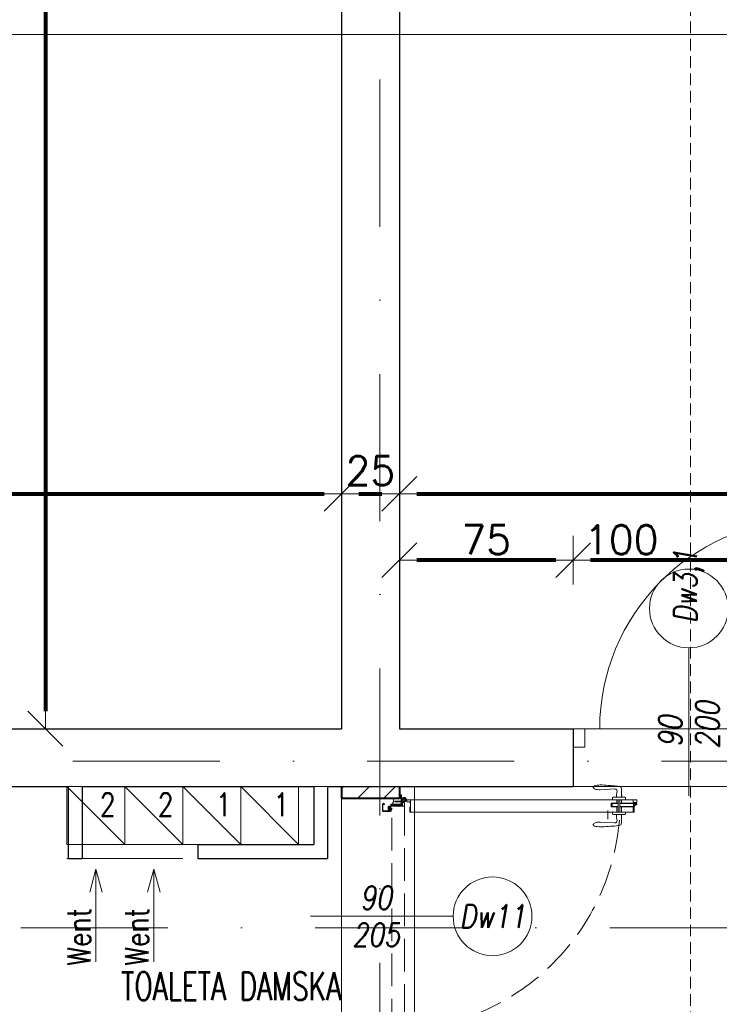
# Model space of a CAD drawing. Header units: metres. Extents: x 7408630 to 15602436, y 5561464 to 13303678.
# Tile 84 of 123: x 7414206 to 7414508, y 5564102 to 5564527. Entities that reach past the tile are written whole.
import ezdxf
from ezdxf.enums import TextEntityAlignment as Align

# ---------------------------------------------------------------- set-up
doc = ezdxf.new("R2010")
doc.units = ezdxf.units.M
doc.header["$MEASUREMENT"] = 0
for name, pattern in [('CARKOVANA', [7.5, 5, -2.5]), ('CENTER', [0.6, 0.375, -0.075, 0.075, -0.075]), ('DASHDOT', [25.4, 12.7, -6.35, 0, -6.35]), ('Hidden Line', [391.222223, 282.222223, -109])]:
    doc.linetypes.add(name, pattern=pattern)
for name, color, linetype, lineweight in [('!! 0_ Istn-sciany', 3, 'Continuous', 30), ('!! 0_ Istn-widok', 1, 'Continuous', 15), ('!! 0_Istn-drzwi', 1, 'Continuous', 13), ('!! 0_Istn-went', 5, 'Continuous', 13), ('!! 0_Opis_pom', 9, 'Continuous', 13), ('!! 0_Osie', 1, 'DASHDOT', 13), ('!! 1_drzwi opis', 151, 'Continuous', 9), ('!! 1_drzwi-linia', 213, 'Continuous', 5), ('!! 1_hatch projektowane ściany', 4, 'Continuous', 5), ('!! 1_OPIS POM NOWE', 140, 'Continuous', 5), ('!! 1_PROJ Sciany', 2, 'Continuous', 40), ('!! 2_drzwi opis', 151, 'Continuous', 9), ('!! wymiary osi', 250, 'Continuous', 5), ('0-osie-liniA', 14, 'DASHDOT', 5), ('Granica', 112, 'Continuous', 80)]:
    doc.layers.add(name, color=color, linetype=linetype, lineweight=lineweight)
doc.layers.add('!! 0_ramki', color=66, linetype='Continuous', lineweight=9, plot=False)
doc.layers.add('Powierzchnia', color=140, linetype='Continuous', lineweight=5, plot=False)
doc.layers.add('!! 1_Wyburzenia', color=252, linetype='CARKOVANA', lineweight=13, true_color=0x696969)
doc.styles.add('50', font='ROMANS.shx', dxfattribs={"width": 0.8, "oblique": 10, "height": 10})
doc.styles.add('ARCHETYP', font='romans.shx', dxfattribs={"height": 15})
doc.styles.add('ARIAL', font='tahoma.ttf')
doc.styles.add('TXT', font='simplex.shx')
doc.dimstyles.new('DIM50', dxfattribs={"dimscale": 5, "dimtxt": 2, "dimasz": 1, "dimexe": 0, "dimexo": 0, "dimgap": 0.5, "dimtad": 1, "dimdec": 4, "dimrnd": 0.5, "dimdsep": 46, "dimtxsty": 'TXT', "dimblk": 'TICK1', "dimblk1": 'TICK1', "dimblk2": 'TICK1', "dimsah": 1, "dimcen": 0, "dimse1": 1, "dimse2": 1, "dimclrd": 1, "dimclre": 7, "dimclrt": 9, "dimadec": 0, "dimazin": 0, "dimtfac": 1, "dimtdec": 4, "dimtmove": 2, "dimatfit": 3, "dimldrblk": 'TICK1', "dimfxl": 1, "dimtolj": 1, "dimarcsym": 0})

# ---------------------------------------------------------------- blocks, each defined once
blk = doc.blocks.new('BLOK OSI')
at = {"layer": '0-osie-liniA', "ltscale": 5}
for points in [[(52592.21142, -193637.0088), (52592.21142, -199860.81919)], [(51570.03302, -197490.0883), (53810.60983, -197490.0883)], [(48624.30568, -197562.0883), (53810.60983, -197562.0883)]]:
    blk.add_lwpolyline(points, dxfattribs=at)
blk = doc.blocks.new('8544-EI60')
at = {"color": 254, "true_color": 0xe9d9be}
for p, q in [((-5.3, 0), (6, 0)), ((6, 0), (7.4, -1.4)), ((-7.5, -2.2), (-7.5, -2.2)), ((-7.5, -5.2), (-7.5, -5.2)), ((-7.5, -8.2), (-7.5, -8.2)), ((-5.6, -0.1), (-7.4, -1.9)), ((-5.5, -3), (-7.4, -4.9)), ((-5.5, -6), (-7.4, -7.9)), ((-5.5, -1.4), (-6.6, -2.6)), ((-5.5, -4.4), (-6.6, -5.6)), ((-5.5, -7.4), (-6.6, -8.6)), ((-5.5, -3), (-5.5, -1.4)), ((-5.5, -6), (-5.5, -4.4)), ((-5.5, -7.4), (-5.3, -8)), ((-5.3, -8), (-1.2, -8)), ((-4.5, -3.9), (-4.5, -1)), ((-4.5, -1), (5, -1)), ((-4.5, -3.9), (0.4, -2.7)), ((-4.5, -5), (0.1, -3.8)), ((-4.5, -7), (-4.5, -5)), ((-4.5, -7), (-1.2, -7)), ((-0.7, -8.5), (-1.1, -12.4)), ((0.3, -8.6), (-0.1, -12.1)), ((3.1, -13.5), (-0.1, -13.5)), ((0.1, -3.8), (5.2, -7.4)), ((3, -12.5), (0.3, -12.5)), ((0.4, -2.7), (5, -6.1)), ((5, -6.1), (5, -1)), ((6, -1.4), (6.6, -2.1)), ((6, -3.2), (6, -1.4)), ((6, -3.2), (7.4, -4.5)), ((6, -4.6), (6.6, -5.3)), ((6, -6), (6, -4.6)), ((6.7, -6.4), (7.5, -6)), ((7.5, -1.7), (7.5, -1.7)), ((7.5, -4.9), (7.5, -4.9)), ((7.5, -8), (7.6, -9.4))]:
    blk.add_line(p, q, dxfattribs=at)
for centre, radius, start, end in [((-5.3, -0.5), 0.5, 90, 135), ((-7, -2.2), 0.5, 135, 180), ((-7, -2.2), 0.5, 180, 315), ((-7, -5.2), 0.5, 135, 180), ((-7, -5.2), 0.5, 180, 315), ((-7, -8.2), 0.5, 135, 180), ((-7, -8.2), 0.5, 180, 315), ((-1.2, -8.5), 1.5, 354.4366, 90), ((-1.2, -8.5), 0.5, 354.4366, 90), ((0.4, -12.5), 1.5, 174.4366, 180.4125), ((-0.1, -12.5), 1, 180.4125, 270), ((0.3, -12.1), 0.4, 174.4366, 270), ((3, -11.5), 1, 270, 290.1212), ((3.1, -12.5), 1, 270, 288.9845), ((0.1, -3.8), 9.19, 290.1212, 302.4406), ((0.1, -3.8), 10.2, 288.9845, 310.5414), ((3.7, -9.5), 2.5, 302.4406, 54.3761), ((6.5, -6), 0.5, 180, 296.5747), ((7, -1.7), 0.5, 225, 0), ((7, -4.9), 0.5, 225, 0), ((5.1, -9.7), 2.5, 310.5414, 5.5701), ((7, -1.7), 0.5, 0, 45), ((7, -4.9), 0.5, 0, 45)]:
    blk.add_arc(centre, radius, start, end, dxfattribs=at)
blk = doc.blocks.new('zaw-dr-90-p')
at = {"color": 2, "linetype": 'CENTER', "ltscale": 0.2}
for p, q in [((12, 0), (-12, 0)), ((0, 12), (0, -12)), ((24.5, 24), (31, 24)), ((24.5, 19), (31, 19))]:
    blk.add_line(p, q, dxfattribs=at)
at = {"ltscale": 0.2}
for p, q in [((10, 12), (6.5, 12)), ((10, 0), (10, 6.5))]:
    blk.add_line(p, q, dxfattribs=at)
blk.add_lwpolyline([(0, 6.5), (23.5, 6.5, 0.414214), (28, 11), (28, 31), (24.5, 31), (24.5, 11, -0.414214), (23.5, 10), (0, 10, 4.561698), (7.6, 6.5), (4.9, 4.2)], format="xyb", dxfattribs=at)
blk.add_lwpolyline([(-0.2, -0.2), (-2.5, -0.2), (-2.5, 0.2), (-0.2, 0.2), (-0.2, 2.5), (0.2, 2.5), (0.2, 0.2), (2.8, 0.2), (2.8, -0.2), (0.2, -0.2), (0.2, -2.8), (-0.2, -2.8)], close=True)
blk.add_lwpolyline([(10, 10), (10, 39), (6.5, 39), (6.5, 10)], dxfattribs=at)
blk.add_circle((0, 0), 6.5, dxfattribs=at)
blk = doc.blocks.new('drzwi 90- sc 12')
h = blk.add_hatch()
h.set_pattern_fill('ANSI37', color=256, scale=0.022, angle=0.001, style=0)
h.set_pattern_definition([(45.0010491, (2407.02095, 648.17796), (-0.04939231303, 0.04939050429), []), (135.0010491, (2407.02095, 648.17796), (-0.04939050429, -0.04939231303), [])])
h.paths.add_polyline_path([(-13715.37, 20305.72), (-13715.57, 20305.72), (-13715.57, 20307.72), (-13715.37, 20307.72)])
h = blk.add_hatch()
h.set_pattern_fill('ANSI37', color=256, scale=0.022, angle=0.001, style=0)
h.set_pattern_definition([(135.0010491, (4473.9854, -4604.62511), (0.04939050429, 0.04939231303), []), (45.0010491, (4473.9854, -4604.62511), (0.04939231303, -0.04939050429), [])])
h.paths.add_polyline_path([(-13617.17, 20305.72), (-13616.97, 20305.72), (-13616.97, 20306.72), (-13617.17, 20306.72)])
h.paths.add_polyline_path([(-13617.17, 20306.72), (-13616.97, 20306.72), (-13616.97, 20307.72), (-13617.17, 20307.72)])
for p, q in [((-13616.12, 20410.26), (-13620.22, 20410.26)), ((-13616.12, 20410.26), (-13620, 20410.26)), ((-13618.17, 20410.26), (-13618.17, 20409.96)), ((-13618.17, 20410.26), (-13616.22, 20410.26)), ((-13618.17, 20410.26), (-13616.22, 20410.26)), ((-13617.77, 20410.26), (-13616.92, 20411.46)), ((-13616.92, 20410.26), (-13616.92, 20411.46)), ((-13616.62, 20411.46), (-13616.92, 20411.46)), ((-13616.62, 20411.46), (-13616.92, 20411.46)), ((-13616.62, 20410.26), (-13616.62, 20411.46)), ((-13616.62, 20410.26), (-13616.62, 20411.26)), ((-13616.62, 20410.66), (-13616.62, 20410.86)), ((-13616.22, 20410.26), (-13616.22, 20409.96)), ((-13616.22, 20409.96), (-13616.22, 20410.26)), ((-13616.12, 20410.26), (-13616.12, 20411.46)), ((-13616.12, 20411.46), (-13615.02, 20411.46)), ((-13614.92, 20411.36), (-13614.92, 20313.77)), ((-13620.32, 20410.16), (-13620.32, 20313.77)), ((-13618, 20409.86), (-13620.32, 20409.86)), ((-13618.17, 20409.96), (-13616.22, 20409.96)), ((-13618, 20404.16), (-13618, 20409.96)), ((-13617.9, 20404.16), (-13617.9, 20409.96)), ((-13616.5, 20404.16), (-13616.5, 20409.96)), ((-13616.4, 20404.16), (-13616.4, 20409.96)), ((-13614.92, 20409.86), (-13616.4, 20409.86)), ((-13618, 20404.76), (-13620.32, 20404.76)), ((-13620.32, 20404.16), (-13614.92, 20404.16)), ((-13620.32, 20403.36), (-13614.92, 20403.36)), ((-13618, 20402.76), (-13620.32, 20402.76)), ((-13618, 20400.34), (-13618, 20403.36)), ((-13617.9, 20400.84), (-13617.9, 20403.36)), ((-13616.5, 20400.84), (-13616.5, 20403.36)), ((-13616.4, 20404.76), (-13614.92, 20404.76)), ((-13616.4, 20400.34), (-13616.4, 20403.36)), ((-13616.4, 20402.76), (-13614.92, 20402.76)), ((-13619.54, 20398.92), (-13623.37, 20398.92)), ((-13619.54, 20398.92), (-13623.37, 20398.92)), ((-13618, 20400.34), (-13616.4, 20400.34)), ((-13616.5, 20400.84), (-13617.9, 20400.84)), ((-13617.9, 20400.84), (-13616.5, 20400.84)), ((-13620.32, 20313.47), (-13620.32, 20317.97)), ((-13614.92, 20312.27), (-13614.92, 20317.97)), ((-13614.92, 20313.77), (-13620.32, 20313.77)), ((-13618.22, 20313.37), (-13620.22, 20313.37)), ((-13618.22, 20313.67), (-13618.22, 20313.37)), ((-13618.22, 20313.67), (-13616.42, 20313.67)), ((-13615.92, 20313.17), (-13615.92, 20312.17)), ((-13715.57, 20308.32), (-13715.57, 20308.56)), ((-13715.57, 20307.69), (-13715.57, 20308.56)), ((-13715.57, 20307.82), (-13715.57, 20308.56)), ((-13617.77, 20311.12), (-13617.77, 20305.72)), ((-13617.77, 20311.12), (-13617.77, 20305.72)), ((-13617.37, 20309.92), (-13617.37, 20305.82)), ((-13616.17, 20309.92), (-13617.37, 20309.92)), ((-13616.17, 20309.92), (-13616.17, 20311.02)), ((-13615.92, 20312.17), (-13615.02, 20312.17)), ((-13715.57, 20307.72), (-13715.37, 20307.72)), ((-13715.77, 20301.96), (-13716.27, 20301.96)), ((-13616.77, 20301.96), (-13616.27, 20301.96))]:
    blk.add_line(p, q)
at = {"ltscale": 0.2}
for p, q in [((-13621.38, 20406.26), (-13621.38, 20401.26)), ((-13620.32, 20406.56), (-13621.08, 20406.56)), ((-13614.92, 20406.56), (-13614.16, 20406.56)), ((-13613.86, 20406.26), (-13613.86, 20401.26)), ((-13621.38, 20404.81), (-13624.98, 20404.81)), ((-13624.98, 20401.86), (-13624.58, 20395.61)), ((-13621.38, 20402.71), (-13622.87, 20402.71)), ((-13613.86, 20404.81), (-13610.26, 20404.81)), ((-13613.86, 20402.71), (-13612.38, 20402.71)), ((-13613.36, 20405.01), (-13613.36, 20404.81)), ((-13613.36, 20405.01), (-13612.86, 20405.01)), ((-13612.86, 20405.01), (-13612.86, 20404.81)), ((-13610.26, 20401.86), (-13610.66, 20395.61)), ((-13620.32, 20400.96), (-13621.08, 20400.96)), ((-13614.92, 20400.96), (-13614.16, 20400.96))]:
    blk.add_line(p, q, dxfattribs=at)
at = {"linetype": 'Hidden Line', "lineweight": 9, "ltscale": 0.05}
for p, q in [((-13616.27, 20311.12), (-13716.27, 20311.12)), ((-13715.07, 20305.72), (-13617.47, 20305.72))]:
    blk.add_line(p, q, dxfattribs=at)
for points in [[(-13665.27, 20284.96), (-13665.27, 20325.83)], [(-13615.57, 20309.64), (-13615.32, 20309.64), (-13615.32, 20309.82), (-13616.32, 20309.82), (-13616.32, 20309.64), (-13615.92, 20309.64)], [(-13715.37, 20307.72), (-13715.37, 20305.72), (-13715.57, 20305.72), (-13715.57, 20307.72)]]:
    blk.add_lwpolyline(points)
at = {"lineweight": 30}
for points in [[(-13716.27, 20308.92), (-13721.27, 20308.92)], [(-13716.27, 20308.92), (-13716.27, 20296.92)], [(-13614.27, 20308.92), (-13609.27, 20308.92)], [(-13614.27, 20308.92), (-13614.27, 20296.92)]]:
    blk.add_lwpolyline(points, dxfattribs=at)
at = {"ltscale": 0.2}
for points in [[(-13715.57, 20307.51), (-13715.57, 20309.48, 0.414214), (-13715.91, 20309.82), (-13719.43, 20309.82, 0.414214), (-13719.77, 20309.48), (-13719.77, 20308.92), (-13719.59, 20308.92), (-13719.59, 20309.48, -0.414214), (-13719.43, 20309.64), (-13716.97, 20309.64)], [(-13716.97, 20309.64), (-13715.91, 20309.64, -0.414214), (-13715.75, 20309.48), (-13715.75, 20307.51)], [(-13615.92, 20309.64), (-13616.63, 20309.64, 0.414214), (-13616.79, 20309.48), (-13616.79, 20305.58, -0.414214), (-13617.13, 20305.24), (-13617.58, 20305.24, 0.414214), (-13617.74, 20305.08), (-13617.74, 20304.48, -0.414214), (-13618.08, 20304.14), (-13619.26, 20304.14, -0.414214), (-13619.6, 20304.48), (-13619.6, 20305.15, 1), (-13619.79, 20305.15), (-13619.79, 20301.96, 0.414214), (-13619.63, 20301.8), (-13617.11, 20301.8, 0.414214), (-13616.95, 20301.96), (-13616.95, 20302.52), (-13616.77, 20302.52), (-13616.77, 20301.96, -0.414214), (-13617.11, 20301.62), (-13619.63, 20301.62, -0.414214), (-13619.97, 20301.96), (-13619.97, 20305.15, -1), (-13619.42, 20305.15), (-13619.42, 20304.48, 0.414214), (-13619.26, 20304.32), (-13618.08, 20304.32, 0.414214), (-13617.92, 20304.48), (-13617.92, 20305.08, -0.414214), (-13617.58, 20305.42), (-13617.13, 20305.42, 0.414214), (-13616.97, 20305.58), (-13616.97, 20309.48, -0.414214), (-13616.63, 20309.82), (-13613.11, 20309.82, -0.414214), (-13612.77, 20309.48), (-13612.77, 20308.92), (-13612.95, 20308.92), (-13612.95, 20309.48, 0.414214), (-13613.11, 20309.64), (-13615.57, 20309.64)], [(-13616.43, 20309.49), (-13616.43, 20309.64), (-13616.63, 20309.64, 0.414214), (-13616.79, 20309.48), (-13616.79, 20306.14), (-13615.99, 20306.14), (-13615.99, 20306.34), (-13614.39, 20306.34), (-13614.39, 20309.64), (-13614.93, 20309.64), (-13614.93, 20309.49)], [(-13715.75, 20307.76), (-13715.75, 20305.58, 0.414214), (-13715.41, 20305.24), (-13714.96, 20305.24, -0.414214), (-13714.8, 20305.08), (-13714.8, 20304.48, 0.414214), (-13714.46, 20304.14), (-13713.28, 20304.14, 0.414214), (-13712.94, 20304.48), (-13712.94, 20305.15, -1), (-13712.75, 20305.15), (-13712.75, 20301.96, -0.414214), (-13712.91, 20301.8), (-13715.43, 20301.8, -0.414214), (-13715.59, 20301.96), (-13715.59, 20302.52), (-13715.77, 20302.52), (-13715.77, 20301.96, 0.414214), (-13715.43, 20301.62), (-13712.91, 20301.62, 0.414214), (-13712.57, 20301.96), (-13712.57, 20305.15, 1), (-13713.12, 20305.15), (-13713.12, 20304.48, -0.414214), (-13713.28, 20304.32), (-13714.46, 20304.32, -0.414214), (-13714.62, 20304.48), (-13714.62, 20305.08, 0.414214), (-13714.96, 20305.42), (-13715.41, 20305.42, -0.414214), (-13715.57, 20305.58), (-13715.57, 20307.64)]]:
    blk.add_lwpolyline(points, format="xyb", dxfattribs=at)
for points in [[(-13616.79, 20308.82), (-13616.97, 20308.82), (-13616.97, 20307.42), (-13616.79, 20307.42)], [(-13616.97, 20307.72), (-13617.17, 20307.72), (-13617.17, 20305.72), (-13616.97, 20305.72)]]:
    blk.add_lwpolyline(points, close=True)
for centre, radius, start, end in [((-13620.22, 20410.16), 0.1, 90, 180), ((-13615.02, 20411.36), 0.1, 0, 90), ((-13620.22, 20313.47), 0.1, 180, 270), ((-13616.42, 20313.17), 0.5, 0, 90), ((-13616.27, 20311.02), 0.1, 0, 90), ((-13615.02, 20312.27), 0.1, 270, 0), ((-13617.47, 20305.82), 0.1, 270, 0)]:
    blk.add_arc(centre, radius, start, end)
for centre, radius, start, end in [((-13621.08, 20406.26), 0.3, 90, 180), ((-13614.16, 20406.26), 0.3, 0, 90), ((-13624.98, 20403.76), 1.05, 90, 180), ((-13623.93, 20401.96), 1.05, 58.6119, 185.465), ((-13622.87, 20403.71), 1, 238.6119, 270), ((-13612.38, 20403.71), 1, 270, 301.3881), ((-13611.31, 20401.96), 1.05, 354.535, 121.3881), ((-13610.26, 20403.76), 1.05, 0, 90), ((-13621.08, 20401.26), 0.3, 180, 270), ((-13614.16, 20401.26), 0.3, 270, 0), ((-13625.63, 20393.35), 0.74, 198.9246, 270), ((-13609.61, 20393.35), 0.74, 270, 341.0754)]:
    blk.add_arc(centre, radius, start, end, dxfattribs=at)
at = {"linetype": 'Hidden Line', "lineweight": 9, "ltscale": 0.05}
blk.add_arc((-13615.5, 20305.14), 99.12, 94.8005, 177.6944, dxfattribs=at)
at = {"ltscale": 0.2}
blk.add_ellipse((-13625.63, 20395.61), major_axis=(0, 3), ratio=0.347016, start_param=3.132997, end_param=4.712389, dxfattribs=at)
at = {"ltscale": 0.2, "extrusion": (0, 0, -1)}
blk.add_ellipse((-13609.62, 20395.61), major_axis=(0, 3), ratio=0.347016, start_param=3.132997, end_param=4.712389, dxfattribs=at)
at = {"ltscale": 0.2}
for points in [[(-13626.03, 20403.76), (-13626.09, 20403.41), (-13626.32, 20401.88), (-13626.44, 20399.16), (-13626.83, 20395.94), (-13626.48, 20393.94), (-13626.33, 20393.11)], [(-13609.21, 20403.76), (-13609.16, 20403.41), (-13608.93, 20401.88), (-13608.8, 20399.16), (-13608.41, 20395.94), (-13608.76, 20393.94), (-13608.91, 20393.11)]]:
    blk.add_open_spline(points, degree=3, knots=[0, 0, 0, 0, 1.06066, 4.623314, 8.177981, 10.699943, 10.699943, 10.699943, 10.699943], dxfattribs=at)
at = {"xscale": 0.09999999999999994, "yscale": 0.09999999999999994, "zscale": 0.09999999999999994, "rotation": 180.0000000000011}
for name, p in [('zaw-dr-90-p', (-13614.92, 20310.92)), ('8544-EI60', (-13618.67, 20304.32))]:
    blk.add_blockref(name, p, dxfattribs=at)
at = {"extrusion": (0, 0, -1), "xscale": 0.09999999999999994, "yscale": 0.09999999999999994, "zscale": -0.1, "rotation": 179.9999999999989}
blk.add_blockref('8544-EI60', (13713.87, 20304.32), dxfattribs=at)
blk = doc.blocks.new('1_ok-opis')
blk.add_line((0, 111.61), (0, 50))
blk.add_circle((0, 128.61), 17)
at = {"style": '50', "oblique": 10, "width": 0.8}
for tag, rotation, p in [('NR', 90, (0, 128.61)), ('NR', 270, (0, 128.61)), ('SZEROKOŚĆ', 90, (-8, 78.29)), ('WYSOKOŚĆ', 270, (-8, 78.29)), ('WYSOKOŚĆ', 90, (8, 78.29)), ('SZEROKOŚĆ', 270, (8, 78.29))]:
    blk.add_attdef(tag, text='', height=10, rotation=rotation, dxfattribs=at).set_placement(p, align=Align.MIDDLE)
blk = doc.blocks.new('TICK1')
at = {"color": 0}
for p, q in [((0, -1.4), (0, 1.4)), ((0, 0), (-1, 0))]:
    blk.add_line(p, q, dxfattribs=at)
at = {"color": 2}
blk.add_line((-1, -1), (1, 1), dxfattribs=at)
blk = doc.blocks.new('*D679')
at = {"layer": '!! wymiary osi', "color": 1, "lineweight": -2, "transparency": 16777216}
blk.add_line((74866.33, -196547.09), (74866.33, -197407.09), dxfattribs=at)
at = {"layer": 'DEFPOINTS', "color": 0, "transparency": 16777216}
for p in [(75001.42, -196539.59), (74866.33, -197414.59), (75019.42, -197414.59)]:
    blk.add_point(p, dxfattribs=at)
at = {"layer": '!! wymiary osi', "color": 1, "lineweight": -2, "transparency": 16777216, "xscale": 7.5, "yscale": 7.5, "zscale": 7.5}
for p, rotation in [((74866.33, -196539.59), 90), ((74866.33, -197414.59), 270)]:
    blk.add_blockref('TICK1', p, dxfattribs=dict(at, rotation=rotation))
at = {"layer": '!! wymiary osi', "color": 9, "transparency": 16777216, "insert": (74857.58, -196977.09), "char_height": 12.5, "attachment_point": 5, "rotation": 90, "style": 'TXT'}
blk.add_mtext('\\A1;875', dxfattribs=at)
blk = doc.blocks.new('*D686')
at = {"layer": '!! wymiary osi', "color": 1, "lineweight": -2, "transparency": 16777216}
blk.add_line((74891.58, -196736.09), (74891.58, -197407.09), dxfattribs=at)
at = {"layer": 'DEFPOINTS', "color": 0, "transparency": 16777216}
for p in [(75022.46, -196728.59), (74891.58, -197414.59), (75022.46, -197414.59)]:
    blk.add_point(p, dxfattribs=at)
at = {"layer": '!! wymiary osi', "color": 1, "lineweight": -2, "transparency": 16777216, "xscale": 7.5, "yscale": 7.5, "zscale": 7.5}
for p, rotation in [((74891.58, -196728.59), 90), ((74891.58, -197414.59), 270)]:
    blk.add_blockref('TICK1', p, dxfattribs=dict(at, rotation=rotation))
at = {"layer": '!! wymiary osi', "color": 9, "transparency": 16777216, "insert": (74882.83, -197071.59), "char_height": 12.5, "attachment_point": 5, "rotation": 90, "style": 'TXT'}
blk.add_mtext('\\A1;686', dxfattribs=at)
blk = doc.blocks.new('*D687')
at = {"layer": '!! wymiary osi', "color": 1, "lineweight": -2, "transparency": 16777216}
blk.add_line((74451.92, -197313.19), (75011.92, -197313.19), dxfattribs=at)
at = {"layer": 'DEFPOINTS', "color": 0, "transparency": 16777216}
for p in [(75019.42, -197313.19), (74444.42, -197414.59), (75019.42, -197414.59)]:
    blk.add_point(p, dxfattribs=at)
at = {"layer": '!! wymiary osi', "color": 1, "lineweight": -2, "transparency": 16777216, "xscale": 7.5, "yscale": 7.5, "zscale": 7.5, "rotation": 180}
blk.add_blockref('TICK1', (74444.42, -197313.19), dxfattribs=at)
at = {"layer": '!! wymiary osi', "color": 1, "lineweight": -2, "transparency": 16777216, "xscale": 7.5, "yscale": 7.5, "zscale": 7.5}
blk.add_blockref('TICK1', (75019.42, -197313.19), dxfattribs=at)
at = {"layer": '!! wymiary osi', "color": 9, "transparency": 16777216, "insert": (74731.92, -197304.44), "char_height": 12.5, "attachment_point": 5, "style": 'TXT'}
blk.add_mtext('\\A1;575', dxfattribs=at)
blk = doc.blocks.new('*D688')
at = {"layer": '!! wymiary osi', "color": 1, "lineweight": -2, "transparency": 16777216}
blk.add_line((75026.92, -197313.19), (75036.92, -197313.19), dxfattribs=at)
at = {"layer": 'DEFPOINTS', "color": 0, "transparency": 16777216}
for p in [(75044.42, -197313.19), (75019.42, -197414.59), (75044.42, -197414.59)]:
    blk.add_point(p, dxfattribs=at)
at = {"layer": '!! wymiary osi', "color": 1, "lineweight": -2, "transparency": 16777216, "xscale": 7.5, "yscale": 7.5, "zscale": 7.5, "rotation": 180}
blk.add_blockref('TICK1', (75019.42, -197313.19), dxfattribs=at)
at = {"layer": '!! wymiary osi', "color": 1, "lineweight": -2, "transparency": 16777216, "xscale": 7.5, "yscale": 7.5, "zscale": 7.5}
blk.add_blockref('TICK1', (75044.42, -197313.19), dxfattribs=at)
at = {"layer": '!! wymiary osi', "color": 9, "transparency": 16777216, "insert": (75031.92, -197303.19), "char_height": 12.5, "attachment_point": 5, "style": 'TXT'}
blk.add_mtext('\\A1;25', dxfattribs=at)
blk = doc.blocks.new('*D689')
at = {"layer": '!! wymiary osi', "color": 1, "lineweight": -2, "transparency": 16777216}
blk.add_line((75051.92, -197313.19), (75611.92, -197313.19), dxfattribs=at)
at = {"layer": 'DEFPOINTS', "color": 0, "transparency": 16777216}
for p in [(75619.42, -197313.19), (75044.42, -197414.59), (75619.42, -197414.59)]:
    blk.add_point(p, dxfattribs=at)
at = {"layer": '!! wymiary osi', "color": 1, "lineweight": -2, "transparency": 16777216, "xscale": 7.5, "yscale": 7.5, "zscale": 7.5, "rotation": 180}
blk.add_blockref('TICK1', (75044.42, -197313.19), dxfattribs=at)
at = {"layer": '!! wymiary osi', "color": 1, "lineweight": -2, "transparency": 16777216, "xscale": 7.5, "yscale": 7.5, "zscale": 7.5}
blk.add_blockref('TICK1', (75619.42, -197313.19), dxfattribs=at)
at = {"layer": '!! wymiary osi', "color": 9, "transparency": 16777216, "insert": (75331.92, -197304.44), "char_height": 12.5, "attachment_point": 5, "style": 'TXT'}
blk.add_mtext('\\A1;575', dxfattribs=at)
blk = doc.blocks.new('*D691')
at = {"layer": '!! wymiary osi', "color": 1, "lineweight": -2, "transparency": 16777216}
blk.add_line((75211.92, -197341.77), (75126.92, -197341.77), dxfattribs=at)
at = {"layer": 'DEFPOINTS', "color": 0, "transparency": 16777216}
for p in [(75119.42, -197341.77), (75119.42, -197414.59), (75219.42, -197414.59)]:
    blk.add_point(p, dxfattribs=at)
at = {"layer": '!! wymiary osi', "color": 1, "lineweight": -2, "transparency": 16777216, "xscale": 7.5, "yscale": 7.5, "zscale": 7.5, "rotation": 180}
blk.add_blockref('TICK1', (75119.42, -197341.77), dxfattribs=at)
at = {"layer": '!! wymiary osi', "color": 1, "lineweight": -2, "transparency": 16777216, "xscale": 7.5, "yscale": 7.5, "zscale": 7.5}
blk.add_blockref('TICK1', (75219.42, -197341.77), dxfattribs=at)
at = {"layer": '!! wymiary osi', "color": 9, "transparency": 16777216, "insert": (75140.23, -197333.02), "char_height": 12.5, "attachment_point": 5, "style": 'TXT'}
blk.add_mtext('\\A1;100', dxfattribs=at)
blk = doc.blocks.new('*D692')
at = {"layer": '!! wymiary osi', "color": 1, "lineweight": -2, "transparency": 16777216}
blk.add_line((75111.92, -197341.77), (75051.92, -197341.77), dxfattribs=at)
at = {"layer": 'DEFPOINTS', "color": 0, "transparency": 16777216}
for p in [(75044.42, -197341.77), (75044.42, -197414.59), (75119.42, -197414.59)]:
    blk.add_point(p, dxfattribs=at)
at = {"layer": '!! wymiary osi', "color": 1, "lineweight": -2, "transparency": 16777216, "xscale": 7.5, "yscale": 7.5, "zscale": 7.5, "rotation": 180}
blk.add_blockref('TICK1', (75044.42, -197341.77), dxfattribs=at)
at = {"layer": '!! wymiary osi', "color": 1, "lineweight": -2, "transparency": 16777216, "xscale": 7.5, "yscale": 7.5, "zscale": 7.5}
blk.add_blockref('TICK1', (75119.42, -197341.77), dxfattribs=at)
at = {"layer": '!! wymiary osi', "color": 9, "transparency": 16777216, "insert": (75081.92, -197333.02), "char_height": 12.5, "attachment_point": 5, "style": 'TXT'}
blk.add_mtext('\\A1;75', dxfattribs=at)
blk = doc.blocks.new('A$C9c944097')
at = {"layer": '!! 1_hatch projektowane ściany'}
h = blk.add_hatch(dxfattribs=at)
h.set_pattern_fill('ANSI31', color=256, scale=2.5)
h.set_pattern_definition([(45, (-71376.923, 194378.116), (-5.61266008, 5.61266008), [])])
h.paths.add_polyline_path([(3642.5, -3066.47213), (3667.5, -3066.47213), (3667.5, -3061.47213), (3642.5, -3061.47213)])
at = {"layer": '!! 0_ Istn-sciany'}
for points in [[(3667.5, -2689.47213), (3667.5, -3036.47213)], [(3642.5, -2695.47213), (3642.5, -3036.47213)], [(3067.5, -3036.47213), (3642.5, -3036.47213)], [(3667.5, -3036.47213), (3742.5, -3036.47213)], [(3742.5, -3036.47213), (3742.5, -3061.47213)], [(3350.5, -3061.47213), (3524.5, -3061.47213)], [(3524.5, -3061.47213), (3524.5, -3092.47213)], [(3530.5, -3061.47213), (3630.5, -3061.47213)], [(3530.5, -3061.47213), (3530.5, -3092.47213)], [(3630.5, -3061.47213), (3630.5, -3086.47213)], [(3636.5, -3061.47213), (3742.5, -3061.47213)], [(3636.5, -3061.47213), (3636.5, -3092.47213)], [(3580.5, -3086.47213), (3630.5, -3086.47213)], [(3580.5, -3086.47213), (3580.5, -3092.47213)], [(3524.5, -3092.47213), (3530.5, -3092.47213)], [(3580.5, -3092.47213), (3636.5, -3092.47213)]]:
    blk.add_lwpolyline(points, dxfattribs=at)
at = {"layer": '!! 0_ Istn-widok'}
blk.add_lwpolyline([(3630.5, -3061.47213), (3636.5, -3061.47213)], dxfattribs=at)
at = {"layer": '!! 0_Istn-drzwi'}
blk.add_lwpolyline([(3792.5, -3065.47213), (3792.5, -3015.47213)], dxfattribs=at)
blk.add_lwpolyline([(3747.5, -3044.47213), (3742.5, -3044.47213), (3742.5, -3036.47213), (3747.5, -3036.47213)], close=True, dxfattribs=at)
blk.add_arc((3844.0023, -3036.47213), 90, 2.5473182, 180, dxfattribs=at)
at = {"layer": '!! 0_Istn-went'}
for points in [[(3523.9977, -3086.47213), (3548.9977, -3086.47213), (3548.9977, -3061.47213), (3523.9977, -3061.47213)], [(3548.9977, -3086.47213), (3573.9977, -3086.47213), (3573.9977, -3061.47213), (3548.9977, -3061.47213)], [(3573.9977, -3086.47213), (3598.9977, -3086.47213), (3598.9977, -3061.47213), (3573.9977, -3061.47213)], [(3598.9977, -3086.47213), (3623.9977, -3086.47213), (3623.9977, -3061.47213), (3598.9977, -3061.47213)]]:
    blk.add_lwpolyline(points, close=True, dxfattribs=at)
for points in [[(3523.9977, -3061.47213), (3548.9977, -3086.47213)], [(3548.9977, -3061.47213), (3573.9977, -3086.47213)], [(3573.9977, -3061.47213), (3598.9977, -3086.47213)], [(3598.9977, -3061.47213), (3623.9977, -3086.47213)], [(3523.9977, -3092.47213), (3573.9977, -3092.47213)], [(3536.4977, -3097.06117), (3533.8182, -3107.06117)], [(3536.4977, -3137.1077), (3536.4977, -3097.06117)], [(3536.4977, -3097.06117), (3539.17719, -3107.06117)], [(3561.4977, -3097.06117), (3558.8182, -3107.06117)], [(3561.4977, -3137.1077), (3561.4977, -3097.06117)], [(3561.4977, -3097.06117), (3564.17719, -3107.06117)]]:
    blk.add_lwpolyline(points, dxfattribs=at)
at = {"layer": '!! 0_ramki'}
blk.add_lwpolyline([(-371.78226, -2736.72437), (3828.21774, -2736.72437), (3828.21774, -5706.72437), (-371.78226, -5706.72437)], close=True, dxfattribs=at)
at = {"layer": '!! 1_hatch projektowane ściany'}
blk.add_lwpolyline([(3642.5, -3066.47213), (3667.5, -3066.47213), (3667.5, -3061.47213), (3642.5, -3061.47213)], close=True, dxfattribs=at)
at = {"layer": '!! 1_OPIS POM NOWE'}
blk.add_lwpolyline([(3674.0023, -3636.47213), (4073.5, -3636.47213), (4073.5, -3061.47213), (3674.0023, -3061.47213)], close=True, dxfattribs=at)
at = {"layer": '!! 1_PROJ Sciany'}
for points in [[(3642.5, -3061.47213), (3642.5, -3066.47213)], [(3667.5, -3061.47213), (3667.5, -3066.47213)], [(3642.5, -3066.47213), (3667.5, -3066.47213)]]:
    blk.add_lwpolyline(points, dxfattribs=at)
at = {"layer": '!! 1_Wyburzenia'}
blk.add_lwpolyline([(3793.16653, 726.38504), (3793.16653, -5421.62172)], dxfattribs=at)
at = {"layer": 'Powierzchnia'}
for points in [[(3667.5, -3036.47213), (4242.5, -3036.47213), (4242.5, -2760.47213), (4101.5, -2760.47213), (4101.5, -2436.47213), (4242.5, -2436.47213), (4242.5, -1860.47213), (4111.5, -1860.47213), (4111.5, -1261.47213), (3667.5, -1261.47213)], [(3067.5, -3036.47213), (3067.5, -2460.47213), (3252.5, -2460.47213), (3252.5, -2161.47213), (3624.5, -2161.47213), (3624.5, -2232.47213), (3642.5, -2232.47213), (3642.5, -2370.47213), (3624.5, -2370.47213), (3624.5, -2432.47213), (3642.5, -2432.47213), (3642.5, -2545.47213), (3624.5, -2545.47213), (3624.5, -2607.47213), (3630.5, -2607.47213), (3630.5, -2695.47213), (3642.5, -2695.47213), (3642.5, -3036.47213)], [(3067.5, -3036.47213), (3067.5, -2460.47213), (3252.5, -2460.47213), (3252.5, -2161.47213), (3624.5, -2161.47213), (3624.5, -2232.47213), (3642.5, -2232.47213), (3642.5, -2370.47213), (3624.5, -2370.47213), (3624.5, -2432.47213), (3642.5, -2432.47213), (3642.5, -2545.47213), (3624.5, -2545.47213), (3624.5, -2607.47213), (3630.5, -2607.47213), (3630.5, -2695.47213), (3642.5, -2695.47213), (3642.5, -3036.47213)], [(3102.5, -3080.47213), (3102.5, -3342.97213), (3378.36947, -3342.97213), (3378.36947, -3167.22213), (3390.36947, -3167.22213), (3390.36947, -3231.97213), (3642.5, -3231.97213), (3642.5, -3061.47213), (3350.5, -3061.47213), (3350.5, -3080.47213)]]:
    blk.add_lwpolyline(points, close=True, dxfattribs=at)
at = {"layer": '!! 0_Osie'}
blk.add_blockref('BLOK OSI', (-48933.21142, 194439.57635), dxfattribs=at)
at = {"layer": '!! 1_drzwi opis'}
ref = blk.add_blockref('1_ok-opis', (3579.1257, -3117.47208), dxfattribs=dict(at, xscale=-1, rotation=269.9999963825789))
ref.add_attrib('WYSOKOŚĆ', '90', dxfattribs={"layer": '0', "height": 10, "rotation": 359.9999964, "style": '50', "oblique": 10, "width": 0.8}).set_placement((3657.41655, -3109.47209), align=Align.MIDDLE)
ref.add_attrib('SZEROKOŚĆ', '205', dxfattribs={"layer": '0', "height": 10, "rotation": 359.9999964, "style": '50', "oblique": 10, "width": 0.8}).set_placement((3657.41655, -3125.47209), align=Align.MIDDLE)
ref.add_attrib('NR', 'Dw11', dxfattribs={"layer": '0', "height": 10, "rotation": 359.9999964, "style": '50', "oblique": 10, "width": 0.8}).set_placement((3707.73694, -3117.47209), align=Align.MIDDLE)
at = {"layer": '!! 1_drzwi-linia', "xscale": -1, "rotation": 270}
blk.add_blockref('drzwi 90- sc 12', (-16641.42434, 10547.79758), dxfattribs=at)
at = {"layer": '!! 2_drzwi opis'}
ref = blk.add_blockref('1_ok-opis', (3792.5, -3113.18125), dxfattribs=dict(at, xscale=-1, rotation=359.9999963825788))
ref.add_attrib('WYSOKOŚĆ', '90 ', dxfattribs={"layer": '0', "height": 10, "rotation": 89.9999964, "style": '50', "oblique": 10, "width": 0.8}).set_placement((3784.5, -3034.89039), align=Align.MIDDLE)
ref.add_attrib('SZEROKOŚĆ', '200', dxfattribs={"layer": '0', "height": 10, "rotation": 89.9999964, "style": '50', "oblique": 10, "width": 0.8}).set_placement((3800.5, -3034.89039), align=Align.MIDDLE)
ref.add_attrib('NR', 'Dw3,1', dxfattribs={"layer": '0', "height": 10, "rotation": 89.9999964, "style": '50', "oblique": 10, "width": 0.8}).set_placement((3792.5, -2974.97411), align=Align.MIDDLE)
at = {"layer": '!! 0_Istn-went', "style": 'ARCHETYP', "width": 0.8}
for s, rotation, p in [('2', 0, (3538.15913, -3074.29459)), ('2', 0, (3563.15913, -3074.29459)), ('1', 0, (3588.15913, -3074.29459)), ('1', 0, (3613.15913, -3074.29459)), ('Went', 90, (3534.16747, -3138.89458)), ('Went', 90, (3559.16747, -3138.89458))]:
    blk.add_text(s, height=10, rotation=rotation, dxfattribs=at).set_placement(p)
at = {"layer": '!! 0_Opis_pom', "ltscale": 0.7, "style": 'ARIAL'}
for tag, p in [('B2,14', (2497.12282, -23.97252)), ('B2,12', (1965.56932, -35.77631)), ('B2,11', (1692.08817, -60.77765)), ('B2,16', (3818.15438, -63.71828)), ('B2,19.1', (5324.74708, -87.92078)), ('B2,17', (4129.82322, -93.25972)), ('B2,10', (1351.71035, -111.25665)), ('B2,15', (3189.46558, -109.69496)), ('B2,13', (2272.99389, -121.89624)), ('A2,5', (1075.52681, -127.78965)), ('B2,18', (4545.51277, -234.12017)), ('B2,19', (5775.76711, -239.42159)), ('A2,4', (318.83322, -329.3265)), ('A2.1', (994.53557, -353.44633)), ('B2.7', (3171.3557, -458.01164)), ('B2.2', (3599.26223, -690.3637)), ('A2.2', (994.53557, -692.67095)), ('B2,21', (4593.23787, -912.69388)), ('A2.3', (455.44717, -940.66614)), ('B2,9', (1798.58924, -939.09545)), ('B2,4', (3116.67143, -940.65712)), ('B2,3', (3297.35823, -941.16418)), ('B2,8', (2517.28573, -960.07338)), ('B2,20', (5834.09772, -965.70749)), ('B2.1', (3927.81794, -970.24709)), ('B2,5', (3309.56672, -1129.12418)), ('B2,6', (3122.36837, -1171.43557)), ('C2,2', (3435.86614, -1487.77973)), ('C2,1', (3957.73656, -2408.10352)), ('C2,3', (3457.72791, -2555.15039)), ('D1,1', (2554.19917, -3205.91504)), ('C2,4', (3866.78124, -3285.77383)), ('D1,4', (1780.27581, -3366.18103)), ('D1,6', (1380.86316, -3373.10994)), ('D1,3', (2098.36626, -3546.18257)), ('C2,5', (3178.15957, -3610.67242)), ('D1,5', (1914.6928, -3621.18339)), ('D1,2', (2201.15492, -3794.18451)), ('D1,7', (477.95048, -4408.76849)), ('D1,8', (338.43039, -4834.32895))]:
    blk.add_attdef(tag, text='', height=11.968, dxfattribs=at).set_placement(p, align=Align.MIDDLE_CENTER)
at = {"layer": '!! 1_OPIS POM NOWE', "style": 'TXT', "width": 0.7}
blk.add_text('TOALETA DAMSKA', height=12, dxfattribs=at).set_placement((3594.85283, -3153.66479), align=Align.CENTER)
at = {"layer": '!! 1_OPIS POM NOWE', "style": 'ARIAL'}
for tag, p in [('C2.5B', (3593.7377, -3168.5911)), ('C2,5C', (3526.78796, -3281.02046)), ('C2.4', (3997.15534, -3347.99835)), ('E2,2', (2945.33506, -3413.31629)), ('C2,5A', (3566.4961, -3615.37865)), ('E2.9', (3984.52714, -3783.77287)), ('E2.7', (4645.53364, -3784.14655)), ('D1,2', (2903.25587, -3794.18451)), ('E2.2', (3405.83089, -4049.74196)), ('E2.8', (4380.36687, -4058.97571)), ('E2.6', (5154.87983, -4066.29138)), ('E2.1', (4427.07303, -4318.94156)), ('E2,3', (3401.59976, -4465.83792)), ('E2.4', (3758.95342, -4705.0924)), ('E2.5', (5238.11734, -4786.79525))]:
    blk.add_attdef(tag, text='', height=11.968, dxfattribs=at).set_placement(p, align=Align.MIDDLE_CENTER)
at = {"layer": '!! wymiary osi'}
for base, p1, p2, picture, middle in [((3489.40807, -3036.47213), (3624.5, -2161.47213), (3642.5, -3036.47213), '*D679', (3480.65807, -2598.97213)), ((3514.66011, -3036.47213), (3645.53657, -2350.47213), (3645.53657, -3036.47213), '*D686', (3505.91011, -2693.47213))]:
    dim = blk.add_linear_dim(base=base, p1=p1, p2=p2, angle=90, dimstyle='DIM50', dxfattribs=at)
    dim.commit()
    dim.dimension.update_dxf_attribs({"geometry": picture, "text_midpoint": middle, "insert": (-71376.92327, 194378.11618)})
for base, p1, p2, picture, middle in [((3642.5, -2935.07071), (3067.5, -3036.47213), (3642.5, -3036.47213), '*D687', (3355, -2926.32071)), ((3667.5, -2935.07071), (3642.5, -3036.47213), (3667.5, -3036.47213), '*D688', (3655, -2925.07071)), ((4242.5, -2935.07071), (3667.5, -3036.47213), (4242.5, -3036.47213), '*D689', (3955, -2926.32071)), ((3667.5, -2963.64942), (3742.5, -3036.47213), (3667.5, -3036.47213), '*D692', (3705, -2954.89942))]:
    dim = blk.add_linear_dim(base=base, p1=p1, p2=p2, dimstyle='DIM50', dxfattribs=at)
    dim.commit()
    dim.dimension.update_dxf_attribs({"geometry": picture, "text_midpoint": middle, "insert": (-71376.92327, 194378.11618)})
dim = blk.add_linear_dim(base=(3742.5, -2963.64942), p1=(3842.5, -3036.47213), p2=(3742.5, -3036.47213), dimstyle='DIM50', dxfattribs=at)
dim.commit()
dim.dimension.update_dxf_attribs({"geometry": '*D691', "text_midpoint": (3763.30977, -2954.89942), "dimtype": 128, "insert": (-71376.92327, 194378.11618)})

msp = doc.modelspace()

# ---------------------------------------------------------------- block references
at = {"layer": 'Granica'}
msp.add_blockref('A$C9c944097', (7410702.59401, 5567256.9858), dxfattribs=at)

doc.saveas('drawing.dxf')
